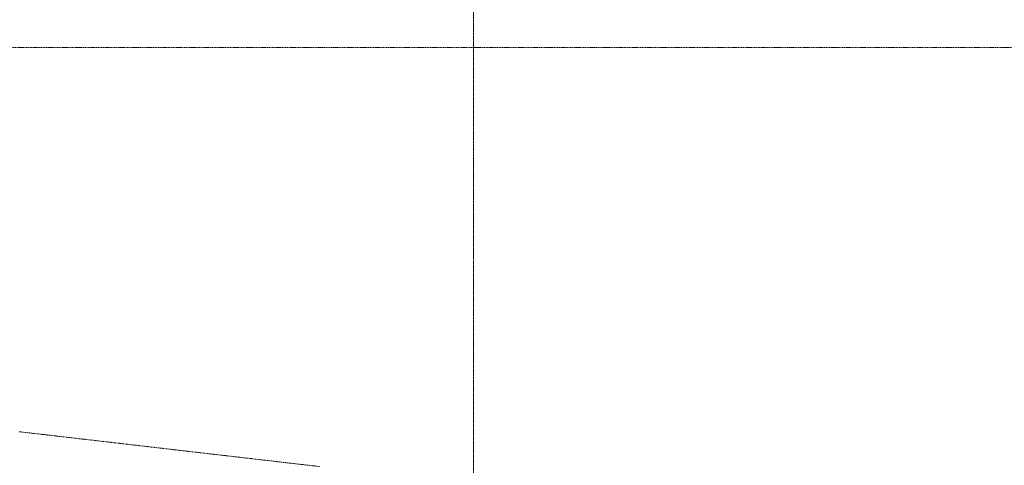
# Model space of a CAD drawing. Header units: millimetres. Extents: x -176817 to 571382, y -58489 to 156123.
# Tile 54 of 256: x -31400 to -25641, y -15284 to -12681. Entities that reach past the tile are written whole.
import ezdxf

# ---------------------------------------------------------------- set-up
doc = ezdxf.new("R2010")
doc.units = ezdxf.units.MM
doc.header["$LTSCALE"] = 0.2
doc.linetypes.add('DASHDOT', pattern=[25.4, 12.7, -6.35, 0, -6.35])
doc.linetypes.add('HIDDEN', pattern=[9.525, 6.35, -3.175])
doc.layers.get('0').update_dxf_attribs({"lineweight": 13})
doc.layers.get('Defpoints').update_dxf_attribs({"lineweight": 13})
doc.layers.add('-AAA Podkład', color=252, linetype='Continuous', lineweight=13)
doc.layers.add('-AAA Wymiar', color=1, linetype='Continuous', lineweight=18)
doc.styles.add('WYMIARY', font='ROMANS.shx', dxfattribs={"width": 0.75, "oblique": 15})
doc.dimstyles.new('1 do 100', dxfattribs={"dimscale": 100, "dimtxt": 2, "dimasz": 2.5, "dimexe": 1.25, "dimexo": 0.625, "dimtad": 1, "dimdec": 0, "dimtxsty": 'WYMIARY', "dimcen": 2.5, "dimclrd": 256, "dimclre": 256, "dimclrt": 2, "dimadec": 0, "dimazin": 0, "dimtfac": 1, "dimtdec": 0, "dimtmove": 0, "dimatfit": 3, "dimfxl": 1.25, "dimlwd": -1, "dimlwe": -1, "dimarcsym": 0})

# ---------------------------------------------------------------- blocks, each defined once
blk = doc.blocks.new('*D9')
at = {"layer": '-AAA Wymiar', "transparency": 16777216}
for p, q in [((-19745.8, -45733.6), (-19745.8, 19037.7)), ((-28477.9, 18912.7), (-19995.8, 18912.7)), ((-28727.9, 18850.2), (-28727.9, 18787.7))]:
    blk.add_line(p, q, dxfattribs=at)
for points in [[(-28477.9, 18954.4), (-28477.9, 18871), (-28727.9, 18912.7)], [(-19995.8, 18954.4), (-19995.8, 18871), (-19745.8, 18912.7)]]:
    blk.add_solid(points, dxfattribs=at)
at = {"layer": 'Defpoints', "color": 0, "transparency": 16777216}
for p in [(-28727.9, 18912.7), (-19745.8, 18912.7), (-19745.8, -45796.1)]:
    blk.add_point(p, dxfattribs=at)
at = {"layer": '-AAA Wymiar', "color": 2, "transparency": 16777216, "insert": (-24236.9, 19075.2), "char_height": 200, "attachment_point": 5, "style": 'WYMIARY'}
blk.add_mtext('8982', dxfattribs=at)
blk = doc.blocks.new('Podkład rev.B')
at = {"layer": '-AAA Podkład', "linetype": 'HIDDEN', "ltscale": 5}
blk.add_line((26350, 2544.3, 0), (26350, -48454.9, 0), dxfattribs=at)
at = {"layer": '-AAA Podkład', "linetype": 'HIDDEN', "ltscale": 5, "elevation": 0}
blk.add_lwpolyline([(36922.7, -30525.7), (-1301.7, -30525.7), (-1301.7, -37915.8), (36922.7, -37915.8)], close=True, dxfattribs=at)
at = {"layer": '-AAA Podkład', "linetype": 'HIDDEN', "ltscale": 5}
blk.add_lwpolyline([(25449.7, -32974.6), (25379.4, -32966.4), (25309.1, -32958.3), (25238.8, -32950.1), (25168.5, -32942), (25098.2, -32933.9), (25027.9, -32925.7), (24957.6, -32917.6), (24887.2, -32909.4), (24816.9, -32901.3), (24746.6, -32893.1), (24676.3, -32885), (24606, -32876.9), (24535.7, -32868.7), (24465.4, -32860.6), (24395.1, -32852.4), (24324.7, -32844.3), (24254.4, -32836.1), (24184.1, -32828), (24113.8, -32819.8), (24043.5, -32811.7), (23973.2, -32803.6), (23902.9, -32795.4), (23832.6, -32787.3), (23762.2, -32779.1), (23691.9, -32771)], dxfattribs=at)

msp = doc.modelspace()

# ---------------------------------------------------------------- linework, layer by layer
at = {"color": 252, "linetype": 'DASHDOT', "ltscale": 3}
msp.add_line((-28745.7819, 19253.2914), (-28745.7819, -30771.4395), dxfattribs=at)

# ---------------------------------------------------------------- block references
at = {"layer": '-AAA Wymiar'}
msp.add_blockref('Podkład rev.B', (-55095.7819, 17683.4632, 0), dxfattribs=at)

# ---------------------------------------------------------------- dimensions: what is measured, and where the dimension line sits
dim = msp.add_linear_dim(base=(-19745.7819, 18912.6998), p1=(-28727.9305, 18912.6998), p2=(-19745.7819, -45796.0606), dimstyle='1 do 100', override={"dimtmove": 1}, dxfattribs=at)
dim.commit()
dim.dimension.update_dxf_attribs({"geometry": '*D9', "text_midpoint": (-24236.8562, 19075.1998)})

doc.saveas('drawing.dxf')
